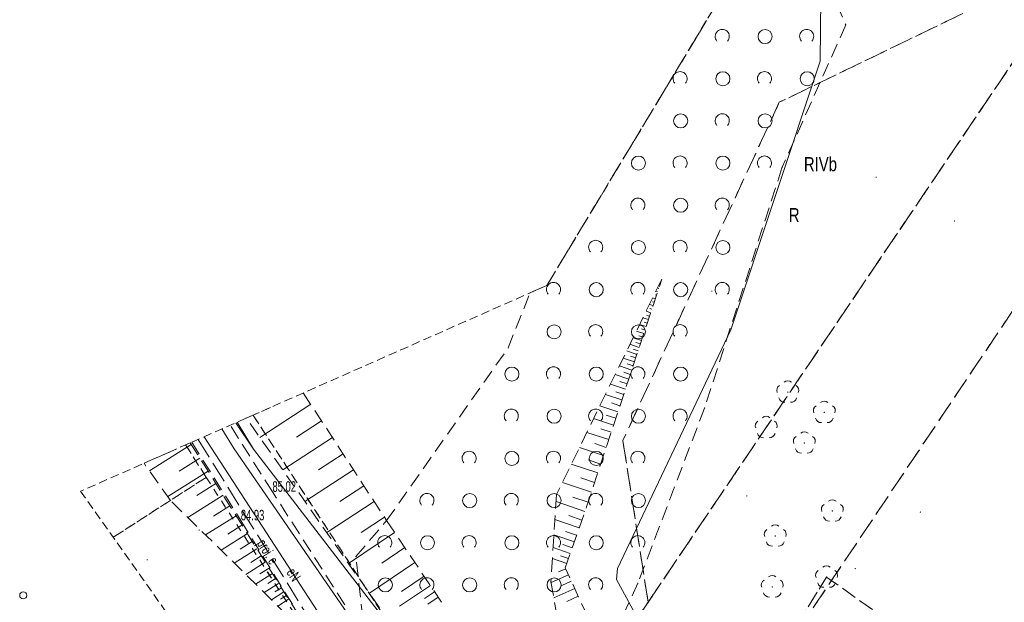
# Model space of a CAD drawing. Header units: metres. Extents: x 6541766 to 6542290, y 5894743 to 5895338.
# Tile 11 of 78: x 6541773 to 6541843, y 5895040 to 5895081. Entities that reach past the tile are written whole.
import ezdxf
from ezdxf.enums import TextEntityAlignment as Align

# ---------------------------------------------------------------- set-up
doc = ezdxf.new("R2010")
doc.units = ezdxf.units.M
for name, pattern in [('0.5_0.5', [1, 0.5, -0.5]), ('1.0_0.5', [1.5, 1, -0.5]), ('1.5_0.5', [2, 1.5, -0.5]), ('2', [0.9, 0.6, -0.3]), ('egkk-500', [2, 1.5, -0.5]), ('egug-500', [1, 0.5, -0.5])]:
    doc.linetypes.add(name, pattern=pattern)
for name, color, linetype in [('000 Inne (niezydentyfikowane)', 7, 'Continuous'), ('209-oznaczenie konturu klasyfikacyjnego', 7, 'Continuous'), ('210-oznaczenie konturu użytku gruntowego', 7, 'Continuous'), ('217-kontur klasyfikacyjny', 7, 'Continuous'), ('218-kontur użytku gruntowego', 7, 'Continuous'), ('219-działka ewidencyjna', 7, 'Continuous'), ('chodnik', 7, 'Continuous'), ('pikieta sztuczna-Atr2', 7, 'Continuous'), ('przewód elektroenergetyczny podziemny', 7, 'Continuous'), ('przewód elektroenergetyczny podziemny - ob. projektowany', 7, 'Continuous'), ('przewód elektroenergetyczny podziemny - ob. projektowany-Atr1', 7, 'Continuous'), ('przewód elektroenergetyczny podziemny-Atr1', 7, 'Continuous'), ('przewód wodociągowy', 7, 'Continuous'), ('skarpa nieumocniona', 7, 'Continuous'), ('zadrzewienie  zakrzewienie', 7, 'Continuous'), ('Zakres', 7, 'Continuous')]:
    doc.layers.add(name, color=color, linetype=linetype)
doc.layers.add('_dr_ścieki kd', color=36, linetype='Continuous', lineweight=30)
doc.layers.add('IE - podklad', color=8, linetype='Continuous', lineweight=9)

# ---------------------------------------------------------------- blocks, each defined once
blk = doc.blocks.new('blok - sanitarne pzt chelmza ng')
at = {"layer": 'przewód elektroenergetyczny podziemny', "color": 1, "linetype": 'Continuous', "lineweight": 9}
for p, q in [((6542329.77, 5895090.24), (6542329.64, 5895078.48)), ((6542329.64, 5895078.48), (6542323.29, 5895059.36)), ((6542323.29, 5895059.36), (6542315.22, 5895042.39)), ((6542286.05, 5895051.42), (6542285.835, 5895051.768)), ((6542296.02, 5895036.08), (6542286.05, 5895051.42)), ((6542315.22, 5895042.39), (6542315.15, 5895041.61)), ((6542315.15, 5895041.61), (6542317.07, 5895038.1))]:
    blk.add_line(p, q, dxfattribs=at)
at = {"layer": 'przewód elektroenergetyczny podziemny - ob. projektowany', "color": 1, "linetype": '1.5_0.5', "lineweight": 9}
blk.add_line((6542285.402, 5895051.577), (6542294.05, 5895037.64), dxfattribs=at)
at = {"layer": 'przewód wodociągowy', "color": 5, "linetype": 'Continuous', "lineweight": 9}
for p, q in [((6542287.97, 5895050.91), (6542287.101, 5895052.327)), ((6542288.079, 5895052.759), (6542289.34, 5895050.89)), ((6542288.194, 5895052.81), (6542289.34, 5895050.89)), ((6542308.82, 5895020.62), (6542287.97, 5895050.91)), ((6542289.34, 5895050.89), (6542336.045, 5894990.186))]:
    blk.add_line(p, q, dxfattribs=at)
at = {"layer": 'przewód elektroenergetyczny podziemny - ob. projektowany-Atr1', "color": 1, "lineweight": 9, "width": 0.667}
blk.add_text('proj. e', height=0.75, rotation=301.819, dxfattribs=at).set_placement((6542289.87, 5895044.38), align=Align.MIDDLE_LEFT)
at = {"layer": 'przewód elektroenergetyczny podziemny-Atr1', "color": 1, "lineweight": 9, "width": 0.667}
blk.add_text('eN', height=0.75, rotation=303.021, dxfattribs=at).set_placement((6542291.97, 5895042.32), align=Align.MIDDLE_LEFT)
blk.add_text('eN', height=0.75, rotation=303.021, dxfattribs=at).set_placement((6542291.97, 5895042.32), align=Align.MIDDLE_LEFT)
blk = doc.blocks.new('blok - podklad szary rfqfqw')
at = {"color": 8, "linetype": 'Continuous', "lineweight": 9}
for centre, radius in [((6541825.716, 5895080.226), 0.5), ((6541822.716, 5895077.226), 0.5), ((6541828.716, 5895077.226), 0.5), ((6541819.716, 5895074.226), 0.5), ((6541825.716, 5895074.226), 0.5), ((6541816.716, 5895071.226), 0.5), ((6541822.716, 5895071.226), 0.5), ((6541819.716, 5895068.226), 0.5), ((6541816.716, 5895065.226), 0.5), ((6541822.716, 5895065.226), 0.5), ((6541813.716, 5895062.226), 0.5), ((6541819.716, 5895062.226), 0.5), ((6541810.716, 5895059.226), 0.5), ((6541816.716, 5895059.226), 0.5), ((6541807.716, 5895056.226), 0.5), ((6541813.716, 5895056.226), 0.5), ((6541819.716, 5895056.226), 0.5), ((6541810.716, 5895053.226), 0.5), ((6541816.716, 5895053.226), 0.5), ((6541807.716, 5895050.226), 0.5), ((6541813.716, 5895050.226), 0.5), ((6541804.716, 5895047.226), 0.5), ((6541810.716, 5895047.226), 0.5), ((6541816.716, 5895047.226), 0.5), ((6541801.716, 5895044.226), 0.5), ((6541807.716, 5895044.226), 0.5), ((6541813.716, 5895044.226), 0.5), ((6541798.716, 5895041.226), 0.5), ((6541798.716, 5895041.226), 0.5), ((6541804.716, 5895041.226), 0.5), ((6541804.716, 5895041.226), 0.5), ((6541810.716, 5895041.226), 0.5), ((6541810.716, 5895041.226), 0.5), ((6541772.97, 5895040.49), 0.25)]:
    blk.add_circle(centre, radius, dxfattribs=at)
for centre, radius, start, end in [((6541822.674, 5895080.237), 0.5, 318.85, 221.162), ((6541828.674, 5895080.237), 0.5, 318.85, 221.162), ((6541819.674, 5895077.237), 0.5, 318.85, 221.162), ((6541825.674, 5895077.237), 0.5, 318.85, 221.162), ((6541822.674, 5895074.237), 0.5, 318.85, 221.162), ((6541819.674, 5895071.237), 0.5, 318.85, 221.162), ((6541825.674, 5895071.237), 0.5, 318.85, 221.162), ((6541816.674, 5895068.237), 0.5, 318.85, 221.162), ((6541822.674, 5895068.237), 0.5, 318.85, 221.162), ((6541813.674, 5895065.237), 0.5, 318.85, 221.162), ((6541819.674, 5895065.237), 0.5, 318.85, 221.162), ((6541810.674, 5895062.237), 0.5, 318.85, 221.162), ((6541816.674, 5895062.237), 0.5, 318.85, 221.162), ((6541822.674, 5895062.237), 0.5, 318.85, 221.162), ((6541813.674, 5895059.237), 0.5, 318.85, 221.162), ((6541819.674, 5895059.237), 0.5, 318.85, 221.162), ((6541810.674, 5895056.237), 0.5, 318.85, 221.162), ((6541816.674, 5895056.237), 0.5, 318.85, 221.162), ((6541826.95, 5895055.064), 0.4, 121.308, 202.548), ((6541827.33, 5895055.34), 0.4, 49.272, 130.728), ((6541827.71, 5895055.064), 0.4, 337.452, 58.692), ((6541827.095, 5895054.616), 0.4, 193.221, 274.871), ((6541827.565, 5895054.616), 0.4, 265.129, 346.779), ((6541807.674, 5895053.237), 0.5, 318.85, 221.162), ((6541813.674, 5895053.237), 0.5, 318.85, 221.162), ((6541819.674, 5895053.237), 0.5, 318.85, 221.162), ((6541829.55, 5895053.624), 0.4, 121.308, 202.548), ((6541829.93, 5895053.9), 0.4, 49.272, 130.728), ((6541830.31, 5895053.624), 0.4, 337.452, 58.692), ((6541825.8, 5895052.82), 0.4, 49.272, 130.728), ((6541829.695, 5895053.176), 0.4, 193.221, 274.871), ((6541830.165, 5895053.176), 0.4, 265.129, 346.779), ((6541825.42, 5895052.544), 0.4, 121.308, 202.548), ((6541826.18, 5895052.544), 0.4, 337.452, 58.692), ((6541825.565, 5895052.096), 0.4, 193.221, 274.871), ((6541826.035, 5895052.096), 0.4, 265.129, 346.779), ((6541828.13, 5895051.444), 0.4, 121.308, 202.548), ((6541828.51, 5895051.72), 0.4, 49.272, 130.728), ((6541828.89, 5895051.444), 0.4, 337.452, 58.692), ((6541828.275, 5895050.996), 0.4, 193.221, 274.871), ((6541828.745, 5895050.996), 0.4, 265.129, 346.779), ((6541804.674, 5895050.237), 0.5, 318.85, 221.162), ((6541810.674, 5895050.237), 0.5, 318.85, 221.162), ((6541816.674, 5895050.237), 0.5, 318.85, 221.162), ((6541801.674, 5895047.237), 0.5, 318.85, 221.162), ((6541807.674, 5895047.237), 0.5, 318.85, 221.162), ((6541813.674, 5895047.237), 0.5, 318.85, 221.162), ((6541830.12, 5895046.614), 0.4, 121.308, 202.548), ((6541830.5, 5895046.89), 0.4, 49.272, 130.728), ((6541830.88, 5895046.614), 0.4, 337.452, 58.692), ((6541830.265, 5895046.166), 0.4, 193.221, 274.871), ((6541830.735, 5895046.166), 0.4, 265.129, 346.779), ((6541826.44, 5895045.11), 0.4, 49.272, 130.728), ((6541798.674, 5895044.237), 0.5, 318.85, 221.162), ((6541804.674, 5895044.237), 0.5, 318.85, 221.162), ((6541810.674, 5895044.237), 0.5, 318.85, 221.162), ((6541816.674, 5895044.237), 0.5, 318.85, 221.162), ((6541826.06, 5895044.834), 0.4, 121.308, 202.548), ((6541826.82, 5895044.834), 0.4, 337.452, 58.692), ((6541826.205, 5895044.386), 0.4, 193.221, 274.871), ((6541826.675, 5895044.386), 0.4, 265.129, 346.779), ((6541830.09, 5895042.19), 0.4, 49.272, 130.728), ((6541826.23, 5895041.49), 0.4, 49.272, 130.728), ((6541829.71, 5895041.914), 0.4, 121.308, 202.548), ((6541830.47, 5895041.914), 0.4, 337.452, 58.692), ((6541801.674, 5895041.237), 0.5, 318.85, 221.162), ((6541801.674, 5895041.237), 0.5, 318.85, 221.162), ((6541807.674, 5895041.237), 0.5, 318.85, 221.162), ((6541807.674, 5895041.237), 0.5, 318.85, 221.162), ((6541813.674, 5895041.237), 0.5, 318.85, 221.162), ((6541813.674, 5895041.237), 0.5, 318.85, 221.162), ((6541825.85, 5895041.214), 0.4, 121.308, 202.548), ((6541826.61, 5895041.214), 0.4, 337.452, 58.692), ((6541829.855, 5895041.466), 0.4, 193.221, 274.871), ((6541830.325, 5895041.466), 0.4, 265.129, 346.779), ((6541825.995, 5895040.766), 0.4, 193.221, 274.871), ((6541826.465, 5895040.766), 0.4, 265.129, 346.779)]:
    blk.add_arc(centre, radius, start, end, dxfattribs=at)
at = {"color": 8, "linetype": 'Continuous', "lineweight": 9, "extrusion": (0, 0, -1)}
for points in [[(-6541831.428, 5895081.018), (-6541831.428, 5895081.082), (-6541831.415, 5895081.05)], [(-6541831.428, 5895081.082), (-6541831.46, 5895081.005), (-6541831.46, 5895081.095)], [(-6541831.428, 5895081.082), (-6541831.428, 5895081.018), (-6541831.46, 5895081.005)], [(-6541831.46, 5895081.095), (-6541831.46, 5895081.005), (-6541831.492, 5895081.018)], [(-6541831.46, 5895081.095), (-6541831.492, 5895081.018), (-6541831.492, 5895081.082)], [(-6541831.492, 5895081.082), (-6541831.492, 5895081.018), (-6541831.505, 5895081.05)], [(-6541826.888, 5895070.868), (-6541826.888, 5895070.932), (-6541826.875, 5895070.9)], [(-6541826.888, 5895070.932), (-6541826.92, 5895070.855), (-6541826.92, 5895070.945)], [(-6541826.888, 5895070.932), (-6541826.888, 5895070.868), (-6541826.92, 5895070.855)], [(-6541826.92, 5895070.945), (-6541826.92, 5895070.855), (-6541826.952, 5895070.868)], [(-6541826.92, 5895070.945), (-6541826.952, 5895070.868), (-6541826.952, 5895070.932)], [(-6541826.952, 5895070.932), (-6541826.952, 5895070.868), (-6541826.965, 5895070.9)], [(-6541833.588, 5895070.188), (-6541833.588, 5895070.252), (-6541833.575, 5895070.22)], [(-6541833.588, 5895070.252), (-6541833.62, 5895070.175), (-6541833.62, 5895070.265)], [(-6541833.588, 5895070.252), (-6541833.588, 5895070.188), (-6541833.62, 5895070.175)], [(-6541833.62, 5895070.265), (-6541833.62, 5895070.175), (-6541833.652, 5895070.188)], [(-6541833.62, 5895070.265), (-6541833.652, 5895070.188), (-6541833.652, 5895070.252)], [(-6541833.652, 5895070.252), (-6541833.652, 5895070.188), (-6541833.665, 5895070.22)], [(-6541839.158, 5895067.078), (-6541839.158, 5895067.142), (-6541839.145, 5895067.11)], [(-6541839.158, 5895067.142), (-6541839.19, 5895067.065), (-6541839.19, 5895067.155)], [(-6541839.158, 5895067.142), (-6541839.158, 5895067.078), (-6541839.19, 5895067.065)], [(-6541839.19, 5895067.155), (-6541839.19, 5895067.065), (-6541839.222, 5895067.078)], [(-6541839.19, 5895067.155), (-6541839.222, 5895067.078), (-6541839.222, 5895067.142)], [(-6541839.222, 5895067.142), (-6541839.222, 5895067.078), (-6541839.235, 5895067.11)], [(-6541821.898, 5895062.088), (-6541821.898, 5895062.152), (-6541821.885, 5895062.12)], [(-6541821.898, 5895062.152), (-6541821.93, 5895062.075), (-6541821.93, 5895062.165)], [(-6541821.898, 5895062.152), (-6541821.898, 5895062.088), (-6541821.93, 5895062.075)], [(-6541821.93, 5895062.165), (-6541821.93, 5895062.075), (-6541821.962, 5895062.088)], [(-6541821.93, 5895062.165), (-6541821.962, 5895062.088), (-6541821.962, 5895062.152)], [(-6541821.962, 5895062.152), (-6541821.962, 5895062.088), (-6541821.975, 5895062.12)], [(-6541807.418, 5895058.048), (-6541807.418, 5895058.112), (-6541807.405, 5895058.08)], [(-6541807.418, 5895058.112), (-6541807.45, 5895058.035), (-6541807.45, 5895058.125)], [(-6541807.418, 5895058.112), (-6541807.418, 5895058.048), (-6541807.45, 5895058.035)], [(-6541807.45, 5895058.125), (-6541807.45, 5895058.035), (-6541807.482, 5895058.048)], [(-6541807.45, 5895058.125), (-6541807.482, 5895058.048), (-6541807.482, 5895058.112)], [(-6541807.482, 5895058.112), (-6541807.482, 5895058.048), (-6541807.495, 5895058.08)], [(-6541827.295, 5895054.905), (-6541827.295, 5895054.975), (-6541827.28, 5895054.94)], [(-6541827.295, 5895054.975), (-6541827.33, 5895054.89), (-6541827.33, 5895054.99)], [(-6541827.295, 5895054.975), (-6541827.295, 5895054.905), (-6541827.33, 5895054.89)], [(-6541827.33, 5895054.99), (-6541827.33, 5895054.89), (-6541827.365, 5895054.905)], [(-6541827.33, 5895054.99), (-6541827.365, 5895054.905), (-6541827.365, 5895054.975)], [(-6541827.365, 5895054.975), (-6541827.365, 5895054.905), (-6541827.38, 5895054.94)], [(-6541821.388, 5895053.778), (-6541821.388, 5895053.842), (-6541821.375, 5895053.81)], [(-6541821.388, 5895053.842), (-6541821.42, 5895053.765), (-6541821.42, 5895053.855)], [(-6541821.388, 5895053.842), (-6541821.388, 5895053.778), (-6541821.42, 5895053.765)], [(-6541821.42, 5895053.855), (-6541821.42, 5895053.765), (-6541821.452, 5895053.778)], [(-6541821.42, 5895053.855), (-6541821.452, 5895053.778), (-6541821.452, 5895053.842)], [(-6541821.452, 5895053.842), (-6541821.452, 5895053.778), (-6541821.465, 5895053.81)], [(-6541829.895, 5895053.465), (-6541829.895, 5895053.535), (-6541829.88, 5895053.5)], [(-6541829.895, 5895053.535), (-6541829.93, 5895053.45), (-6541829.93, 5895053.55)], [(-6541829.895, 5895053.535), (-6541829.895, 5895053.465), (-6541829.93, 5895053.45)], [(-6541829.93, 5895053.55), (-6541829.93, 5895053.45), (-6541829.965, 5895053.465)], [(-6541829.93, 5895053.55), (-6541829.965, 5895053.465), (-6541829.965, 5895053.535)], [(-6541829.965, 5895053.535), (-6541829.965, 5895053.465), (-6541829.98, 5895053.5)], [(-6541825.765, 5895052.385), (-6541825.765, 5895052.455), (-6541825.75, 5895052.42)], [(-6541825.765, 5895052.455), (-6541825.8, 5895052.37), (-6541825.8, 5895052.47)], [(-6541825.765, 5895052.455), (-6541825.765, 5895052.385), (-6541825.8, 5895052.37)], [(-6541825.8, 5895052.47), (-6541825.8, 5895052.37), (-6541825.835, 5895052.385)], [(-6541825.8, 5895052.47), (-6541825.835, 5895052.385), (-6541825.835, 5895052.455)], [(-6541825.835, 5895052.455), (-6541825.835, 5895052.385), (-6541825.85, 5895052.42)], [(-6541789.302, 5895050.866), (-6541789.316, 5895050.928), (-6541789.296, 5895050.9)], [(-6541789.316, 5895050.928), (-6541789.302, 5895050.866), (-6541789.33, 5895050.846)], [(-6541789.316, 5895050.928), (-6541789.33, 5895050.846), (-6541789.35, 5895050.934)], [(-6541789.35, 5895050.934), (-6541789.33, 5895050.846), (-6541789.364, 5895050.852)], [(-6541789.35, 5895050.934), (-6541789.364, 5895050.852), (-6541789.378, 5895050.914)], [(-6541789.378, 5895050.914), (-6541789.364, 5895050.852), (-6541789.384, 5895050.88)], [(-6541828.475, 5895051.285), (-6541828.475, 5895051.355), (-6541828.46, 5895051.32)], [(-6541828.475, 5895051.355), (-6541828.51, 5895051.27), (-6541828.51, 5895051.37)], [(-6541828.475, 5895051.355), (-6541828.475, 5895051.285), (-6541828.51, 5895051.27)], [(-6541828.51, 5895051.37), (-6541828.51, 5895051.27), (-6541828.545, 5895051.285)], [(-6541828.51, 5895051.37), (-6541828.545, 5895051.285), (-6541828.545, 5895051.355)], [(-6541828.545, 5895051.355), (-6541828.545, 5895051.285), (-6541828.56, 5895051.32)], [(-6541785.948, 5895048.848), (-6541785.948, 5895048.912), (-6541785.935, 5895048.88)], [(-6541785.948, 5895048.912), (-6541785.98, 5895048.835), (-6541785.98, 5895048.925)], [(-6541785.948, 5895048.912), (-6541785.948, 5895048.848), (-6541785.98, 5895048.835)], [(-6541785.98, 5895048.925), (-6541785.98, 5895048.835), (-6541786.012, 5895048.848)], [(-6541785.98, 5895048.925), (-6541786.012, 5895048.848), (-6541786.012, 5895048.912)], [(-6541786.012, 5895048.912), (-6541786.012, 5895048.848), (-6541786.025, 5895048.88)], [(-6541790.658, 5895047.818), (-6541790.658, 5895047.882), (-6541790.645, 5895047.85)], [(-6541790.658, 5895047.882), (-6541790.69, 5895047.805), (-6541790.69, 5895047.895)], [(-6541790.658, 5895047.882), (-6541790.658, 5895047.818), (-6541790.69, 5895047.805)], [(-6541790.69, 5895047.895), (-6541790.69, 5895047.805), (-6541790.722, 5895047.818)], [(-6541790.69, 5895047.895), (-6541790.722, 5895047.818), (-6541790.722, 5895047.882)], [(-6541790.722, 5895047.882), (-6541790.722, 5895047.818), (-6541790.735, 5895047.85)], [(-6541824.388, 5895047.528), (-6541824.388, 5895047.592), (-6541824.375, 5895047.56)], [(-6541824.388, 5895047.592), (-6541824.42, 5895047.515), (-6541824.42, 5895047.605)], [(-6541824.388, 5895047.592), (-6541824.388, 5895047.528), (-6541824.42, 5895047.515)], [(-6541824.42, 5895047.605), (-6541824.42, 5895047.515), (-6541824.452, 5895047.528)], [(-6541824.42, 5895047.605), (-6541824.452, 5895047.528), (-6541824.452, 5895047.592)], [(-6541824.452, 5895047.592), (-6541824.452, 5895047.528), (-6541824.465, 5895047.56)], [(-6541830.465, 5895046.455), (-6541830.465, 5895046.525), (-6541830.45, 5895046.49)], [(-6541830.465, 5895046.525), (-6541830.5, 5895046.44), (-6541830.5, 5895046.54)], [(-6541830.465, 5895046.525), (-6541830.465, 5895046.455), (-6541830.5, 5895046.44)], [(-6541830.5, 5895046.54), (-6541830.5, 5895046.44), (-6541830.535, 5895046.455)], [(-6541830.5, 5895046.54), (-6541830.535, 5895046.455), (-6541830.535, 5895046.525)], [(-6541830.535, 5895046.525), (-6541830.535, 5895046.455), (-6541830.55, 5895046.49)], [(-6541836.728, 5895046.378), (-6541836.728, 5895046.442), (-6541836.715, 5895046.41)], [(-6541836.728, 5895046.442), (-6541836.76, 5895046.365), (-6541836.76, 5895046.455)], [(-6541836.728, 5895046.442), (-6541836.728, 5895046.378), (-6541836.76, 5895046.365)], [(-6541836.76, 5895046.455), (-6541836.76, 5895046.365), (-6541836.792, 5895046.378)], [(-6541836.76, 5895046.455), (-6541836.792, 5895046.378), (-6541836.792, 5895046.442)], [(-6541836.792, 5895046.442), (-6541836.792, 5895046.378), (-6541836.805, 5895046.41)], [(-6541788.408, 5895045.788), (-6541788.408, 5895045.852), (-6541788.395, 5895045.82)], [(-6541788.408, 5895045.852), (-6541788.44, 5895045.775), (-6541788.44, 5895045.865)], [(-6541788.408, 5895045.852), (-6541788.408, 5895045.788), (-6541788.44, 5895045.775)], [(-6541788.44, 5895045.865), (-6541788.44, 5895045.775), (-6541788.472, 5895045.788)], [(-6541788.44, 5895045.865), (-6541788.472, 5895045.788), (-6541788.472, 5895045.852)], [(-6541788.472, 5895045.852), (-6541788.472, 5895045.788), (-6541788.485, 5895045.82)], [(-6541798.778, 5895045.778), (-6541798.778, 5895045.842), (-6541798.765, 5895045.81)], [(-6541798.778, 5895045.842), (-6541798.81, 5895045.765), (-6541798.81, 5895045.855)], [(-6541798.778, 5895045.842), (-6541798.778, 5895045.778), (-6541798.81, 5895045.765)], [(-6541798.81, 5895045.855), (-6541798.81, 5895045.765), (-6541798.842, 5895045.778)], [(-6541798.81, 5895045.855), (-6541798.842, 5895045.778), (-6541798.842, 5895045.842)], [(-6541798.842, 5895045.842), (-6541798.842, 5895045.778), (-6541798.855, 5895045.81)], [(-6541785.448, 5895045.098), (-6541785.448, 5895045.162), (-6541785.435, 5895045.13)], [(-6541785.448, 5895045.162), (-6541785.48, 5895045.085), (-6541785.48, 5895045.175)], [(-6541785.448, 5895045.162), (-6541785.448, 5895045.098), (-6541785.48, 5895045.085)], [(-6541785.48, 5895045.175), (-6541785.48, 5895045.085), (-6541785.512, 5895045.098)], [(-6541785.48, 5895045.175), (-6541785.512, 5895045.098), (-6541785.512, 5895045.162)], [(-6541785.512, 5895045.162), (-6541785.512, 5895045.098), (-6541785.525, 5895045.13)], [(-6541826.405, 5895044.675), (-6541826.405, 5895044.745), (-6541826.39, 5895044.71)], [(-6541826.405, 5895044.745), (-6541826.44, 5895044.66), (-6541826.44, 5895044.76)], [(-6541826.405, 5895044.745), (-6541826.405, 5895044.675), (-6541826.44, 5895044.66)], [(-6541826.44, 5895044.76), (-6541826.44, 5895044.66), (-6541826.475, 5895044.675)], [(-6541826.44, 5895044.76), (-6541826.475, 5895044.675), (-6541826.475, 5895044.745)], [(-6541826.475, 5895044.745), (-6541826.475, 5895044.675), (-6541826.49, 5895044.71)], [(-6541796.598, 5895043.208), (-6541796.598, 5895043.272), (-6541796.585, 5895043.24)], [(-6541796.598, 5895043.272), (-6541796.63, 5895043.195), (-6541796.63, 5895043.285)], [(-6541796.598, 5895043.272), (-6541796.598, 5895043.208), (-6541796.63, 5895043.195)], [(-6541796.63, 5895043.285), (-6541796.63, 5895043.195), (-6541796.662, 5895043.208)], [(-6541796.63, 5895043.285), (-6541796.662, 5895043.208), (-6541796.662, 5895043.272)], [(-6541796.662, 5895043.272), (-6541796.662, 5895043.208), (-6541796.675, 5895043.24)], [(-6541781.748, 5895042.988), (-6541781.748, 5895043.052), (-6541781.735, 5895043.02)], [(-6541781.748, 5895043.052), (-6541781.78, 5895042.975), (-6541781.78, 5895043.065)], [(-6541781.748, 5895043.052), (-6541781.748, 5895042.988), (-6541781.78, 5895042.975)], [(-6541781.78, 5895043.065), (-6541781.78, 5895042.975), (-6541781.812, 5895042.988)], [(-6541781.78, 5895043.065), (-6541781.812, 5895042.988), (-6541781.812, 5895043.052)], [(-6541781.812, 5895043.052), (-6541781.812, 5895042.988), (-6541781.825, 5895043.02)], [(-6541815.201, 5895042.349), (-6541815.179, 5895042.409), (-6541815.178, 5895042.374)], [(-6541815.201, 5895042.349), (-6541815.179, 5895042.409), (-6541815.178, 5895042.374)], [(-6541815.179, 5895042.409), (-6541815.201, 5895042.349), (-6541815.204, 5895042.432)], [(-6541815.179, 5895042.409), (-6541815.201, 5895042.349), (-6541815.204, 5895042.432)], [(-6541815.204, 5895042.432), (-6541815.201, 5895042.349), (-6541815.236, 5895042.348)], [(-6541815.204, 5895042.432), (-6541815.201, 5895042.349), (-6541815.236, 5895042.348)], [(-6541815.204, 5895042.432), (-6541815.236, 5895042.348), (-6541815.239, 5895042.431)], [(-6541815.204, 5895042.432), (-6541815.236, 5895042.348), (-6541815.239, 5895042.431)], [(-6541815.239, 5895042.431), (-6541815.236, 5895042.348), (-6541815.261, 5895042.371)], [(-6541815.239, 5895042.431), (-6541815.236, 5895042.348), (-6541815.261, 5895042.371)], [(-6541815.239, 5895042.431), (-6541815.261, 5895042.371), (-6541815.262, 5895042.406)], [(-6541815.239, 5895042.431), (-6541815.261, 5895042.371), (-6541815.262, 5895042.406)], [(-6541830.055, 5895041.755), (-6541830.055, 5895041.825), (-6541830.04, 5895041.79)], [(-6541830.055, 5895041.825), (-6541830.09, 5895041.74), (-6541830.09, 5895041.84)], [(-6541830.055, 5895041.825), (-6541830.055, 5895041.755), (-6541830.09, 5895041.74)], [(-6541830.09, 5895041.84), (-6541830.09, 5895041.74), (-6541830.125, 5895041.755)], [(-6541830.09, 5895041.84), (-6541830.125, 5895041.755), (-6541830.125, 5895041.825)], [(-6541830.125, 5895041.825), (-6541830.125, 5895041.755), (-6541830.14, 5895041.79)], [(-6541832.098, 5895042.358), (-6541832.098, 5895042.422), (-6541832.085, 5895042.39)], [(-6541832.098, 5895042.422), (-6541832.13, 5895042.345), (-6541832.13, 5895042.435)], [(-6541832.098, 5895042.422), (-6541832.098, 5895042.358), (-6541832.13, 5895042.345)], [(-6541832.13, 5895042.435), (-6541832.13, 5895042.345), (-6541832.162, 5895042.358)], [(-6541832.13, 5895042.435), (-6541832.162, 5895042.358), (-6541832.162, 5895042.422)], [(-6541832.162, 5895042.422), (-6541832.162, 5895042.358), (-6541832.175, 5895042.39)], [(-6541810.458, 5895041.418), (-6541810.458, 5895041.482), (-6541810.445, 5895041.45)], [(-6541810.458, 5895041.482), (-6541810.49, 5895041.405), (-6541810.49, 5895041.495)], [(-6541810.458, 5895041.482), (-6541810.458, 5895041.418), (-6541810.49, 5895041.405)], [(-6541810.49, 5895041.495), (-6541810.49, 5895041.405), (-6541810.522, 5895041.418)], [(-6541810.49, 5895041.495), (-6541810.522, 5895041.418), (-6541810.522, 5895041.482)], [(-6541810.522, 5895041.482), (-6541810.522, 5895041.418), (-6541810.535, 5895041.45)], [(-6541816.648, 5895041.328), (-6541816.648, 5895041.392), (-6541816.635, 5895041.36)], [(-6541816.648, 5895041.392), (-6541816.68, 5895041.315), (-6541816.68, 5895041.405)], [(-6541816.648, 5895041.392), (-6541816.648, 5895041.328), (-6541816.68, 5895041.315)], [(-6541816.68, 5895041.405), (-6541816.68, 5895041.315), (-6541816.712, 5895041.328)], [(-6541816.68, 5895041.405), (-6541816.712, 5895041.328), (-6541816.712, 5895041.392)], [(-6541816.712, 5895041.392), (-6541816.712, 5895041.328), (-6541816.725, 5895041.36)], [(-6541826.195, 5895041.055), (-6541826.195, 5895041.125), (-6541826.18, 5895041.09)], [(-6541826.195, 5895041.125), (-6541826.23, 5895041.04), (-6541826.23, 5895041.14)], [(-6541826.195, 5895041.125), (-6541826.195, 5895041.055), (-6541826.23, 5895041.04)], [(-6541826.23, 5895041.14), (-6541826.23, 5895041.04), (-6541826.265, 5895041.055)], [(-6541826.23, 5895041.14), (-6541826.265, 5895041.055), (-6541826.265, 5895041.125)], [(-6541826.265, 5895041.125), (-6541826.265, 5895041.055), (-6541826.28, 5895041.09)]]:
    blk.add_solid(points, dxfattribs=at)
at = {"layer": '000 Inne (niezydentyfikowane)', "color": 8, "linetype": 'Continuous', "lineweight": 9}
for p, q in [((6541818.32, 5895062.82), (6541818.31, 5895062.82)), ((6541818.07, 5895062.08), (6541817.95, 5895062.12)), ((6541818.16, 5895062.32), (6541818.11, 5895062.34)), ((6541818.24, 5895062.57), (6541818.18, 5895062.59)), ((6541817.91, 5895061.58), (6541817.72, 5895061.64)), ((6541817.83, 5895061.33), (6541817.72, 5895061.37)), ((6541817.99, 5895061.83), (6541817.92, 5895061.85)), ((6541817.59, 5895060.59), (6541817.26, 5895060.7)), ((6541817.75, 5895061.09), (6541817.49, 5895061.17)), ((6541817.67, 5895060.84), (6541817.52, 5895060.89)), ((6541817.42, 5895060.1), (6541817.03, 5895060.23)), ((6541817.5, 5895060.34), (6541817.32, 5895060.4)), ((6541817.1, 5895059.11), (6541816.57, 5895059.28)), ((6541817.26, 5895059.6), (6541816.8, 5895059.75)), ((6541817.18, 5895059.36), (6541816.93, 5895059.44)), ((6541817.34, 5895059.85), (6541817.13, 5895059.92)), ((6541816.93, 5895058.61), (6541816.34, 5895058.81)), ((6541817.01, 5895058.86), (6541816.73, 5895058.95)), ((6541816.61, 5895057.62), (6541815.88, 5895057.87)), ((6541816.77, 5895058.12), (6541816.11, 5895058.34)), ((6541816.69, 5895057.87), (6541816.34, 5895057.99)), ((6541816.85, 5895058.37), (6541816.54, 5895058.47)), ((6541816.43, 5895057.09), (6541815.63, 5895057.36)), ((6541816.52, 5895057.37), (6541816.14, 5895057.49)), ((6541816.24, 5895056.51), (6541815.36, 5895056.8)), ((6541816.34, 5895056.81), (6541815.92, 5895056.95)), ((6541816.03, 5895055.87), (6541815.06, 5895056.19)), ((6541816.13, 5895056.2), (6541815.67, 5895056.35)), ((6541815.79, 5895055.16), (6541814.73, 5895055.51)), ((6541815.91, 5895055.52), (6541815.4, 5895055.69)), ((6541815.54, 5895054.39), (6541814.37, 5895054.77)), ((6541815.67, 5895054.78), (6541815.11, 5895054.97)), ((6541793.41, 5895054.08), (6541789.79, 5895051.72)), ((6541815.26, 5895053.53), (6541813.97, 5895053.96)), ((6541815.4, 5895053.97), (6541814.79, 5895054.17)), ((6541814.95, 5895052.6), (6541813.53, 5895053.06)), ((6541815.1, 5895053.08), (6541814.43, 5895053.3)), ((6541794.18, 5895052.89), (6541792.39, 5895051.73)), ((6541814.78, 5895052.09), (6541814.04, 5895052.34)), ((6541794.95, 5895051.72), (6541791.42, 5895049.41)), ((6541814.61, 5895051.57), (6541813.05, 5895052.08)), ((6541784.92, 5895051.21), (6541781.95, 5895049.34)), ((6541814.23, 5895050.43), (6541812.52, 5895051)), ((6541814.42, 5895051.01), (6541813.61, 5895051.28)), ((6541785.53, 5895050.25), (6541784.07, 5895049.33)), ((6541795.71, 5895050.56), (6541793.96, 5895049.42)), ((6541813.82, 5895049.19), (6541811.94, 5895049.81)), ((6541814.03, 5895049.82), (6541813.13, 5895050.12)), ((6541786.12, 5895049.31), (6541783.25, 5895047.51)), ((6541796.46, 5895049.41), (6541793, 5895047.16)), ((6541813.6, 5895048.52), (6541812.62, 5895048.85)), ((6541786.67, 5895048.43), (6541785.32, 5895047.58)), ((6541797.2, 5895048.28), (6541795.49, 5895047.16)), ((6541813.37, 5895047.83), (6541811.31, 5895048.51)), ((6541787.19, 5895047.61), (6541784.67, 5895046.03)), ((6541813.14, 5895047.12), (6541812.06, 5895047.48)), ((6541787.67, 5895046.85), (6541786.5, 5895046.11)), ((6541797.93, 5895047.16), (6541794.55, 5895044.95)), ((6541812.91, 5895046.45), (6541810.86, 5895047.17)), ((6541788.11, 5895046.14), (6541785.94, 5895044.78)), ((6541798.65, 5895046.05), (6541796.99, 5895044.96)), ((6541812.7, 5895045.84), (6541811.76, 5895046.17)), ((6541788.52, 5895045.49), (6541787.52, 5895044.85)), ((6541812.5, 5895045.28), (6541810.78, 5895045.88)), ((6541788.91, 5895044.88), (6541787.04, 5895043.7)), ((6541799.38, 5895044.96), (6541796.1, 5895042.75)), ((6541812.16, 5895044.3), (6541810.71, 5895044.8)), ((6541812.32, 5895044.77), (6541811.53, 5895045.04)), ((6541789.26, 5895044.31), (6541788.39, 5895043.77)), ((6541800.11, 5895043.88), (6541798.48, 5895042.78)), ((6541811.87, 5895043.47), (6541810.65, 5895043.89)), ((6541812.01, 5895043.86), (6541811.34, 5895044.1)), ((6541789.59, 5895043.79), (6541787.98, 5895042.77)), ((6541789.9, 5895043.3), (6541789.15, 5895042.83)), ((6541811.74, 5895043.1), (6541811.18, 5895043.29)), ((6541790.18, 5895042.85), (6541788.79, 5895041.97)), ((6541800.82, 5895042.83), (6541797.58, 5895040.65)), ((6541811.62, 5895042.75), (6541810.6, 5895043.11)), ((6541790.69, 5895042.04), (6541789.49, 5895041.28)), ((6541790.45, 5895042.43), (6541789.8, 5895042.02)), ((6541801.47, 5895041.86), (6541799.86, 5895040.77)), ((6541811.73, 5895041.95), (6541810.5, 5895041.39)), ((6541811.54, 5895042.38), (6541811.03, 5895042.15)), ((6541791.13, 5895041.34), (6541790.1, 5895040.69)), ((6541790.92, 5895041.68), (6541790.36, 5895041.33)), ((6541801.92, 5895041.19), (6541799.72, 5895039.71)), ((6541811.94, 5895041.49), (6541811.27, 5895041.18)), ((6541791.51, 5895040.74), (6541790.62, 5895040.18)), ((6541791.33, 5895041.03), (6541790.85, 5895040.73)), ((6541791.68, 5895040.47), (6541791.27, 5895040.21)), ((6541802.22, 5895040.74), (6541801.51, 5895040.27)), ((6541802.48, 5895040.35), (6541801.75, 5895039.87)), ((6541812.18, 5895040.98), (6541810.7, 5895040.3)), ((6541812.43, 5895040.42), (6541811.62, 5895040.05)), ((6541791.84, 5895040.22), (6541791.07, 5895039.73))]:
    blk.add_line(p, q, dxfattribs=at)
at = {"layer": '217-kontur klasyfikacyjny', "color": 8, "linetype": 'egkk-500', "lineweight": 9}
for p, q in [((6541861.21, 5895087.38), (6541819.67, 5895025.49)), ((6541817.4, 5895040), (6541848.56, 5895086.12)), ((6541848.56, 5895086.12), (6541826.73, 5895075.55)), ((6541826.73, 5895075.55), (6541815.61, 5895051.5)), ((6541815.61, 5895051.5), (6541817.4, 5895040))]:
    blk.add_line(p, q, dxfattribs=at)
at = {"layer": '218-kontur użytku gruntowego', "color": 8, "linetype": 'egug-500', "lineweight": 9}
for p, q in [((6541819.67, 5895025.49), (6541861.21, 5895087.38)), ((6541861.21, 5895087.38), (6541819.67, 5895025.49)), ((6541848.56, 5895086.12), (6541817.4, 5895040)), ((6541817.4, 5895040), (6541848.56, 5895086.12)), ((6541826.73, 5895075.55), (6541848.56, 5895086.12)), ((6541848.56, 5895086.12), (6541826.73, 5895075.55)), ((6541815.61, 5895051.5), (6541826.73, 5895075.55)), ((6541826.73, 5895075.55), (6541815.61, 5895051.5)), ((6541802.82, 5895032.58), (6541789.314, 5895053.305)), ((6541789.314, 5895053.305), (6541802.82, 5895032.58)), ((6541785.98, 5895048.88), (6541784.516, 5895051.186)), ((6541784.516, 5895051.186), (6541785.98, 5895048.88)), ((6541817.4, 5895040), (6541815.61, 5895051.5)), ((6541815.61, 5895051.5), (6541817.4, 5895040)), ((6541779.369, 5895044.617), (6541785.98, 5895048.88)), ((6541785.98, 5895048.88), (6541779.369, 5895044.617)), ((6541785.98, 5895048.88), (6541806.38, 5895017.36)), ((6541806.38, 5895017.36), (6541785.98, 5895048.88)), ((6541811.72, 5895031.59), (6541817.4, 5895040)), ((6541817.4, 5895040), (6541811.72, 5895031.59)), ((6541817.4, 5895040), (6541811.72, 5895031.59))]:
    blk.add_line(p, q, dxfattribs=at)
at = {"layer": '219-działka ewidencyjna', "color": 8, "linetype": '0.5_0.5', "lineweight": 9}
for p, q in [((6541851.82, 5895090.95), (6541811.72, 5895031.59)), ((6541819.67, 5895025.49), (6541861.21, 5895087.38)), ((6541789.314, 5895053.305), (6541802.82, 5895032.58)), ((6541785.98, 5895048.88), (6541784.516, 5895051.186)), ((6541785.98, 5895048.88), (6541779.369, 5895044.617)), ((6541806.38, 5895017.36), (6541785.98, 5895048.88))]:
    blk.add_line(p, q, dxfattribs=at)
at = {"layer": 'chodnik', "color": 8, "linetype": '1.0_0.5', "lineweight": 9}
for p, q in [((6541790.69, 5895047.85), (6541787.689, 5895052.587)), ((6541784.95, 5895051.378), (6541788.44, 5895045.82)), ((6541796.65, 5895038.55), (6541790.69, 5895047.85)), ((6541788.44, 5895045.82), (6541793.88, 5895036.97))]:
    blk.add_line(p, q, dxfattribs=at)
at = {"layer": 'skarpa nieumocniona', "color": 8, "linetype": '1.0_0.5', "lineweight": 9}
for p, q in [((6541818.37, 5895062.97), (6541810.89, 5895047.66)), ((6541818.37, 5895062.97), (6541810.89, 5895047.66)), ((6541813.03, 5895046.79), (6541818.37, 5895062.97)), ((6541813.03, 5895046.79), (6541818.37, 5895062.97)), ((6541792.881, 5895054.879), (6541798.81, 5895045.81)), ((6541788.83, 5895053.09), (6541790.541, 5895053.846)), ((6541798.31, 5895039.61), (6541788.83, 5895053.09)), ((6541781.56, 5895049.88), (6541784.85, 5895051.33)), ((6541781.56, 5895049.88), (6541784.85, 5895051.33)), ((6541784.85, 5895051.33), (6541793.88, 5895036.97)), ((6541784.85, 5895051.33), (6541793.88, 5895036.97)), ((6541783.44, 5895047.24), (6541781.56, 5895049.88)), ((6541783.44, 5895047.24), (6541781.56, 5895049.88)), ((6541810.89, 5895047.66), (6541810.49, 5895041.45)), ((6541810.89, 5895047.66), (6541810.49, 5895041.45)), ((6541793.88, 5895036.97), (6541783.44, 5895047.24)), ((6541793.88, 5895036.97), (6541783.44, 5895047.24)), ((6541811.51, 5895042.44), (6541813.03, 5895046.79)), ((6541811.51, 5895042.44), (6541813.03, 5895046.79)), ((6541798.81, 5895045.81), (6541802.76, 5895039.94)), ((6541814.33, 5895036.27), (6541811.51, 5895042.44)), ((6541814.33, 5895036.27), (6541811.51, 5895042.44)), ((6541810.49, 5895041.45), (6541811.61, 5895035.24)), ((6541810.49, 5895041.45), (6541811.61, 5895035.24))]:
    blk.add_line(p, q, dxfattribs=at)
at = {"layer": 'zadrzewienie  zakrzewienie', "color": 8, "linetype": '1.0_0.5', "lineweight": 9}
for p, q in [((6541810.21, 5895062.53), (6541827.21, 5895090.76)), ((6541827.21, 5895090.76), (6541831.46, 5895081.05)), ((6541831.46, 5895081.05), (6541826.92, 5895070.9)), ((6541826.92, 5895070.9), (6541821.42, 5895053.81)), ((6541809, 5895061.99), (6541810.21, 5895062.53)), ((6541807.45, 5895058.08), (6541809, 5895061.99)), ((6541798.81, 5895045.81), (6541807.45, 5895058.08)), ((6541821.42, 5895053.81), (6541816.68, 5895041.36)), ((6541796.63, 5895043.24), (6541798.81, 5895045.81)), ((6541797.11, 5895038.86), (6541796.63, 5895043.24)), ((6541826.54, 5895036.04), (6541830.09, 5895041.79)), ((6541830.09, 5895041.79), (6541826.54, 5895036.04)), ((6541830.09, 5895041.79), (6541844.25, 5895031.72)), ((6541844.25, 5895031.72), (6541830.09, 5895041.79)), ((6541816.68, 5895041.36), (6541814.33, 5895036.27))]:
    blk.add_line(p, q, dxfattribs=at)
at = {"layer": 'Zakres', "color": 8, "linetype": '2', "lineweight": 9}
for p, q in [((6541870.71, 5895162.99), (6541810.21, 5895062.53)), ((6541870.71, 5895162.99), (6541810.21, 5895062.53)), ((6541870.71, 5895162.99), (6541810.21, 5895062.53)), ((6541870.71, 5895162.99), (6541810.21, 5895062.53)), ((6541810.21, 5895062.53), (6541777.05, 5895047.89)), ((6541810.21, 5895062.53), (6541777.05, 5895047.89)), ((6541810.21, 5895062.53), (6541777.05, 5895047.89)), ((6541810.21, 5895062.53), (6541777.05, 5895047.89)), ((6541777.05, 5895047.89), (6541830.67, 5894972.22)), ((6541777.05, 5895047.89), (6541830.67, 5894972.22)), ((6541777.05, 5895047.89), (6541830.67, 5894972.22)), ((6541777.05, 5895047.89), (6541830.67, 5894972.22))]:
    blk.add_line(p, q, dxfattribs=at)
at = {"layer": '209-oznaczenie konturu klasyfikacyjnego', "color": 8, "linetype": 'Continuous', "lineweight": 9, "width": 0.79}
blk.add_text('RIVb', height=1, dxfattribs=at).set_placement((6541828.48, 5895070.65))
at = {"layer": '210-oznaczenie konturu użytku gruntowego', "color": 8, "linetype": 'Continuous', "lineweight": 9, "width": 0.79}
blk.add_text('R', height=1, dxfattribs=at).set_placement((6541827.41, 5895067.03))
at = {"layer": 'pikieta sztuczna-Atr2', "color": 8, "lineweight": 9, "width": 0.667}
for s, p in [('85.02', (6541790.69, 5895047.85, 85.02)), ('84.93', (6541788.44, 5895045.82, 84.93))]:
    blk.add_text(s, height=0.75, dxfattribs=at).set_placement(p)

msp = doc.modelspace()

# ---------------------------------------------------------------- block references
at = {"layer": '_dr_ścieki kd', "lineweight": 9}
msp.add_blockref('blok - sanitarne pzt chelmza ng', (-500, 0), dxfattribs=at)
at = {"layer": 'IE - podklad'}
msp.add_blockref('blok - podklad szary rfqfqw', (0, 0), dxfattribs=at)

doc.saveas('drawing.dxf')
